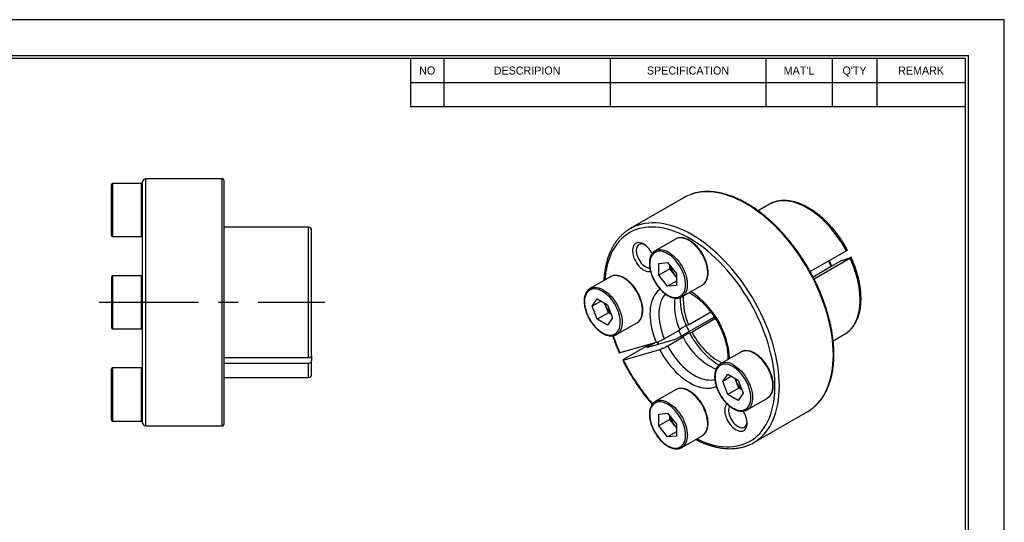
# Model space of a CAD drawing. Header units: millimetres. Extents: x 0 to 263, y 0 to 186.
# Tile 3 of 3: x 106 to 263, y 106 to 186. Entities that reach past the tile are written whole.
import ezdxf
from ezdxf.enums import TextEntityAlignment as Align

# ---------------------------------------------------------------- set-up
doc = ezdxf.new("R2010")
doc.units = ezdxf.units.MM
doc.linetypes.add('CENTER', pattern=[50.8, 31.75, -6.35, 6.35, -6.35])
for name, color, linetype in [('center', 1, 'CENTER'), ('L1', 7, 'CONTINUOUS'), ('OUTLINE', 7, 'CONTINUOUS')]:
    doc.layers.add(name, color=color, linetype=linetype)

# ---------------------------------------------------------------- blocks, each defined once
blk = doc.blocks.new('표제란')
at = {"layer": 'L1', "color": 0}
for p, q in [((297, 210), (0, 210)), ((297, 0), (297, 210))]:
    blk.add_line(p, q, dxfattribs=at)
at = {"layer": 'L1'}
for p, q in [((190, 203), (190, 194.34)), ((196, 203), (196, 194.34)), ((226, 203), (226, 194.34)), ((254, 203), (254, 194.34)), ((266, 203), (266, 194.34)), ((274, 203), (274, 194.34)), ((190, 198.67), (290, 198.67)), ((190, 194.34), (290, 194.34))]:
    blk.add_line(p, q, dxfattribs=at)
at = {"layer": 'L1', "const_width": 0.25}
blk.add_lwpolyline([(290.5, 6.5), (290.5, 203.5), (10, 203.5), (10, 6.5)], close=True, dxfattribs=at)
at = {"layer": 'L1'}
blk.add_lwpolyline([(290, 7), (290, 203), (10.5, 203), (10.5, 7)], close=True, dxfattribs=at)
for s, p in [('NO', (193, 200.83)), ('DESCRIPION', (211, 200.83)), ('SPECIFICATION', (240, 200.83)), ("MAT'L", (260, 200.83)), ("Q'TY", (270, 200.83)), ('REMARK', (282, 200.83))]:
    blk.add_text(s, height=1.444, dxfattribs=at).set_placement(p, align=Align.MIDDLE_CENTER)
for tag, p in [('필렛', (179.25, 10.9)), ('모따기', (179.25, 8.3))]:
    blk.add_attdef(tag, text='', height=1.15, dxfattribs=at).set_placement(p, align=Align.MIDDLE_LEFT)
at = {"layer": 'OUTLINE', "ltscale": 0.5}
for tag, p, height in [('TITLE', (237.17, 24.41), 2.5), ('도번', (251.18, 15.64), 2.5), ('SCALE', (253.78, 9.55), 1.2), ('DATE', (277.02, 9.51), 1.2)]:
    blk.add_attdef(tag, p, '', height=height, dxfattribs=at)

msp = doc.modelspace()

# ---------------------------------------------------------------- linework, layer by layer
at = {"layer": 'center', "ltscale": 0.5}
msp.add_line((118.734, 141.0499), (154.8073, 141.0499), dxfattribs=at)
at = {"layer": 'OUTLINE'}
for p, q in [((138.3854, 160.7999), (126.1854, 160.7999)), ((126.1854, 121.2999), (126.1854, 160.7999)), ((138.3854, 121.2999), (138.3854, 160.7999)), ((120.6854, 151.7499), (120.6854, 159.8499)), ((125.4854, 160.0499), (120.8854, 160.0499)), ((120.8854, 160.0499), (120.8854, 151.5499)), ((125.4854, 151.5499), (125.4854, 160.0499)), ((125.6854, 121.7999), (125.6854, 160.2999)), ((138.6854, 121.5999), (138.6854, 160.4999)), ((212.2302, 157.8033), (203.6035, 152.8232)), ((225.863, 156.7246), (224.0407, 155.6726)), ((152.1854, 153.0499), (138.6854, 153.0499)), ((152.1854, 132.1621), (152.1854, 153.0499)), ((120.8854, 151.5499), (125.4854, 151.5499)), ((152.6854, 132.5507), (152.6854, 152.5499)), ((210.8579, 151.1577), (207.6052, 149.28)), ((207.6052, 149.28), (207.6341, 149.2962)), ((238.1472, 149.2875), (232.3752, 145.9554)), ((232.9811, 144.812), (238.727, 148.1291)), ((237.4804, 147.7548), (238.8058, 148.2338)), ((208.1744, 147.2769), (209.5887, 147.4033)), ((208.1744, 145.3912), (208.1744, 147.2769)), ((209.9422, 146.4117), (208.1744, 145.3912)), ((209.5887, 147.4033), (211.0029, 145.6441)), ((209.9422, 146.4117), (209.9422, 146.9635)), ((210.6493, 145.532), (209.9422, 146.4117)), ((235.7112, 146.753), (232.8511, 145.0688)), ((237.0897, 147.5648), (235.7112, 146.753)), ((120.6854, 145.0999), (120.6854, 136.9999)), ((125.4854, 145.2999), (120.8854, 145.2999)), ((120.8854, 145.2999), (120.8854, 136.7999)), ((125.4854, 136.7999), (125.4854, 145.2999)), ((200.4281, 145.1347), (197.1754, 143.257)), ((209.5887, 143.6319), (208.1744, 145.3912)), ((211.0029, 145.0922), (210.6493, 145.532)), ((211.0029, 145.6441), (211.0029, 143.7583)), ((197.1037, 143.2127), (197.1754, 143.257)), ((211.0029, 144.4483), (209.5887, 143.6319)), ((211.0029, 143.7583), (209.5887, 143.6319)), ((211.8549, 141.9185), (215.1076, 143.7963)), ((215.1076, 143.7963), (215.1275, 143.808)), ((197.5258, 140.4373), (198.3423, 141.5991)), ((198.9403, 141.2539), (197.5258, 140.4373)), ((198.3423, 138.3329), (197.5258, 140.4373)), ((198.3423, 141.5991), (199.9753, 140.6564)), ((199.7019, 140.4056), (199.4976, 140.9322)), ((200.1101, 139.3534), (199.7019, 140.4056)), ((199.9753, 140.6564), (200.7918, 138.5519)), ((200.1101, 139.3534), (198.3423, 138.3329)), ((200.7918, 138.5519), (199.9753, 137.3902)), ((200.5879, 139.0776), (200.1101, 139.3534)), ((212.9294, 137.4606), (216.4774, 139.5089)), ((217.0798, 138.6505), (213.0229, 136.3676)), ((199.9753, 137.3902), (198.3423, 138.3329)), ((201.4251, 135.8956), (204.6778, 137.7733)), ((204.6778, 137.7733), (204.6996, 137.7862)), ((211.4768, 136.7379), (212.5317, 137.3469)), ((212.9294, 137.4606), (212.5317, 137.3469)), ((217.2079, 138.4449), (213.4797, 136.2927)), ((120.8854, 136.7999), (125.4854, 136.7999)), ((209.0403, 135.2155), (211.5151, 136.6442)), ((212.0655, 135.4763), (209.5907, 134.0476)), ((210.866, 135.1333), (212.2802, 135.9497)), ((213.0821, 136.179), (211.6679, 135.3626)), ((211.6679, 135.3626), (212.0655, 135.4763)), ((213.0229, 136.3676), (212.2802, 135.9497)), ((213.0821, 136.179), (213.4797, 136.2927)), ((236.0401, 134.8877), (237.862, 135.9395)), ((207.7651, 134.6449), (201.953, 132.9828)), ((206.7692, 134.3601), (202.5736, 131.938)), ((206.252, 133.8139), (210.866, 135.1333)), ((207.6192, 134.6031), (206.252, 133.8139)), ((207.9294, 134.6987), (208.1068, 134.3443)), ((152.6854, 132.5507), (152.6854, 131.7307)), ((202.5033, 131.8149), (208.3155, 133.4769)), ((221.2878, 133.0927), (218.0351, 131.215)), ((152.1854, 132.1621), (138.6854, 132.1621)), ((138.6854, 131.3421), (152.1854, 131.3421)), ((152.1854, 129.0499), (152.1854, 131.3421)), ((152.6854, 129.5499), (152.6854, 131.7307)), ((120.6854, 126.2999), (120.6854, 130.3499)), ((125.4854, 130.5499), (120.8854, 130.5499)), ((120.8854, 130.5499), (120.8854, 126.2999)), ((125.4854, 126.2999), (125.4854, 130.5499)), ((138.6854, 129.0499), (152.1854, 129.0499)), ((218.3855, 128.3953), (219.202, 129.5571)), ((219.7999, 129.2119), (218.3855, 128.3953)), ((219.202, 129.5571), (220.835, 128.6143)), ((219.202, 126.2909), (218.3855, 128.3953)), ((220.5615, 128.3636), (220.3572, 128.8902)), ((220.9698, 127.3114), (220.5615, 128.3636)), ((220.835, 128.6143), (221.6515, 126.5099)), ((120.6854, 122.2499), (120.6854, 126.2999)), ((120.8854, 126.2999), (120.8854, 122.0499)), ((125.4854, 122.0499), (125.4854, 126.2999)), ((210.8579, 127.0697), (207.6052, 125.192)), ((220.9698, 127.3114), (219.202, 126.2909)), ((220.835, 125.3482), (219.202, 126.2909)), ((221.6515, 126.5099), (220.835, 125.3482)), ((221.4475, 127.0356), (220.9698, 127.3114)), ((222.2847, 123.8536), (225.5374, 125.7313)), ((225.5374, 125.7313), (225.5665, 125.7485)), ((208.1744, 123.1889), (209.5887, 123.3154)), ((208.1744, 121.3032), (208.1744, 123.1889)), ((209.5887, 123.3154), (211.0029, 121.5561)), ((209.9422, 122.3237), (209.9422, 122.8756)), ((222.3565, 123.8979), (222.2847, 123.8536)), ((223.3519, 118.6143), (231.9786, 123.5944)), ((120.8854, 122.0499), (125.4854, 122.0499)), ((126.1854, 121.2999), (138.3854, 121.2999)), ((209.9422, 122.3237), (208.1744, 121.3032)), ((209.5887, 119.5439), (208.1744, 121.3032)), ((210.6493, 121.4441), (209.9422, 122.3237)), ((211.0029, 121.0043), (210.6493, 121.4441)), ((211.0029, 121.5561), (211.0029, 119.6704)), ((211.0029, 120.3603), (209.5887, 119.5439)), ((211.0029, 119.6704), (209.5887, 119.5439)), ((211.8549, 117.8306), (215.1076, 119.7083)), ((211.8549, 117.8306), (211.8261, 117.8144))]:
    msp.add_line(p, q, dxfattribs=at)
at = {"layer": 'OUTLINE', "flags": 128}
for points in [[(232.9594, 124.2861), (233.1092, 124.4172), (233.5047, 124.8029), (233.8746, 125.2245), (234.2179, 125.6809), (234.534, 126.1711), (234.822, 126.694), (235.0815, 127.2485), (235.3117, 127.8333), (235.5121, 128.447), (235.6824, 129.0883), (235.8221, 129.7558), (235.9309, 130.4479), (236.0085, 131.1632), (236.0549, 131.8998), (236.0698, 132.6564), (236.0533, 133.431), (236.0053, 134.2219), (235.9261, 135.0275), (235.8157, 135.8459), (235.6744, 136.6751), (235.5026, 137.5135), (235.3006, 138.359), (235.0689, 139.2097), (234.808, 140.0639), (234.5185, 140.9194), (234.201, 141.7745), (233.8563, 142.6271), (233.4851, 143.4754), (233.0883, 144.3175), (232.6668, 145.1514), (232.2214, 145.9752), (231.7533, 146.7872), (231.2635, 147.5855), (230.753, 148.3683), (230.223, 149.1338), (229.6748, 149.8803), (229.1095, 150.6061), (228.5284, 151.3096), (227.9329, 151.9892), (227.3242, 152.6434), (226.7038, 153.2707), (226.0731, 153.8696), (225.4333, 154.4389), (224.7861, 154.9773), (224.1329, 155.4835), (223.4751, 155.9564), (222.8142, 156.395), (222.1517, 156.7982), (221.4891, 157.1651), (220.8279, 157.495), (220.1695, 157.787), (219.5155, 158.0405), (218.8674, 158.255), (218.2265, 158.43), (217.5944, 158.565), (216.9724, 158.6598), (216.362, 158.7141), (215.7645, 158.7279), (215.1813, 158.7011), (214.6137, 158.6337), (214.0629, 158.5259), (213.5303, 158.378), (213.3066, 158.3019)], [(238.1472, 149.2875), (237.7907, 149.9202), (237.4126, 150.5399), (237.0141, 151.1441), (236.5967, 151.7307), (236.162, 152.2975), (235.7116, 152.8424), (235.247, 153.3635), (234.7701, 153.8588), (234.2825, 154.3266), (233.786, 154.7651), (233.2825, 155.1727), (232.7737, 155.5478), (232.2617, 155.8893), (231.7482, 156.1957), (231.2351, 156.4659), (230.7242, 156.6991), (230.2176, 156.8943), (229.717, 157.0507), (229.2242, 157.1679), (228.7412, 157.2454), (228.2695, 157.2829), (227.811, 157.2803), (227.3674, 157.2376), (226.9402, 157.155), (226.5311, 157.0326), (226.1415, 156.8711), (225.863, 156.7246)], [(214.2377, 119.2061), (214.6046, 119.0349), (215.2496, 118.7621), (215.8897, 118.5276), (216.5236, 118.3319), (217.1496, 118.1755), (217.7665, 118.0587), (218.3728, 117.9818), (218.967, 117.945), (219.5479, 117.9483), (220.1142, 117.9918), (220.6644, 118.0754), (221.1974, 118.1988), (221.712, 118.3618), (222.2069, 118.564), (222.6811, 118.8049), (223.1334, 119.084), (223.5629, 119.4007), (223.9685, 119.7542), (224.3493, 120.1437), (224.7044, 120.5684), (225.0331, 121.0272), (225.3346, 121.5191), (225.6081, 122.0431), (225.8532, 122.5978), (226.0691, 123.182), (226.2554, 123.7945), (226.4118, 124.4337), (226.5377, 125.0982), (226.633, 125.7866), (226.6975, 126.4971), (226.7309, 127.2283), (226.7332, 127.9785), (226.7044, 128.7458), (226.6445, 129.5286), (226.5538, 130.3252), (226.4323, 131.1335), (226.2805, 131.9519), (226.0986, 132.7784), (225.887, 133.6112), (225.6462, 134.4483), (225.3769, 135.2879), (225.0795, 136.128), (224.7548, 136.9667), (224.4035, 137.8021), (224.0264, 138.6322), (223.6245, 139.4552), (223.1985, 140.2692), (222.7495, 141.0724), (222.2785, 141.8628), (221.7865, 142.6387), (221.2748, 143.3984), (220.7444, 144.14), (220.1967, 144.8619), (219.6327, 145.5624), (219.0539, 146.24), (218.4615, 146.8931), (217.857, 147.5202), (217.2416, 148.1198), (216.6168, 148.6906), (215.984, 149.2313), (215.3447, 149.7406), (214.7003, 150.2175), (214.0523, 150.6607), (213.4022, 151.0693), (212.7515, 151.4423), (212.1016, 151.779), (211.454, 152.0785), (210.8103, 152.3401), (210.1718, 152.5632), (209.5401, 152.7474), (208.9166, 152.8922), (208.3027, 152.9973), (207.6998, 153.0625), (207.1093, 153.0875), (206.5326, 153.0723), (205.9709, 153.0171), (205.4256, 152.9218), (204.8979, 152.7867), (204.389, 152.6122), (203.9, 152.3986), (203.4321, 152.1464), (202.9864, 151.8562), (202.5639, 151.5286), (202.1655, 151.1644), (201.7921, 150.7645), (201.4446, 150.3297), (201.1239, 149.861), (200.8305, 149.3596), (200.5653, 148.8265), (200.3288, 148.263), (200.1215, 147.6703), (199.9439, 147.0499), (199.7965, 146.4031), (199.6795, 145.7314), (199.5932, 145.0363), (199.558, 144.6324)], [(223.9009, 118.9685), (224.0622, 119.088), (224.4825, 119.4371), (224.878, 119.8229), (225.2479, 120.2444), (225.5912, 120.7008), (225.9073, 121.191), (226.1953, 121.7139), (226.4548, 122.2684), (226.685, 122.8532), (226.8854, 123.4669), (227.0557, 124.1083), (227.1954, 124.7757), (227.3042, 125.4679), (227.3818, 126.1831), (227.4282, 126.9198), (227.4431, 127.6763), (227.4266, 128.4509), (227.3786, 129.2419), (227.2994, 130.0474), (227.189, 130.8658), (227.0477, 131.695), (226.8759, 132.5334), (226.6739, 133.3789), (226.4422, 134.2297), (226.1813, 135.0838), (225.8918, 135.9393), (225.5743, 136.7944), (225.2296, 137.6471), (224.8584, 138.4954), (224.4616, 139.3374), (224.0401, 140.1713), (223.5947, 140.9952), (223.1266, 141.8071), (222.6368, 142.6054), (222.1263, 143.3882), (221.5963, 144.1537), (221.0481, 144.9002), (220.4828, 145.626), (219.9017, 146.3295), (219.3062, 147.0091), (218.6975, 147.6633), (218.0771, 148.2906), (217.4464, 148.8895), (216.8066, 149.4588), (216.1594, 149.9972), (215.5062, 150.5034), (214.8484, 150.9763), (214.1875, 151.4149), (213.525, 151.8181), (212.8624, 152.185), (212.2011, 152.5149), (211.5428, 152.8069), (210.8888, 153.0605), (210.2407, 153.2749), (209.5998, 153.4499), (208.9677, 153.5849), (208.3457, 153.6797), (207.7353, 153.7341), (207.1378, 153.7478), (206.5546, 153.721), (205.987, 153.6536), (205.4362, 153.5458), (204.9036, 153.3979), (204.3902, 153.2102), (204.1973, 153.1271)], [(215.1275, 143.808), (215.135, 143.8125), (215.3392, 143.9629), (215.5185, 144.1507), (215.6709, 144.3736), (215.7948, 144.6295), (215.8889, 144.9155), (215.9522, 145.2287), (215.984, 145.5658), (215.984, 145.9231), (215.9522, 146.2968), (215.8889, 146.6831), (215.7948, 147.0778), (215.6709, 147.4767), (215.5185, 147.8756), (215.3392, 148.2703), (215.135, 148.6566), (214.9079, 149.0304), (214.6604, 149.3877), (214.3951, 149.7248), (214.1149, 150.038), (213.8227, 150.3241), (213.5215, 150.58), (213.2147, 150.803), (212.9054, 150.9908), (212.5969, 151.1413), (212.2925, 151.253), (211.9954, 151.3246), (211.7088, 151.3555), (211.4357, 151.3452), (211.179, 151.294), (210.9414, 151.2022), (210.8579, 151.1577)], [(207.1173, 148.8234), (206.9904, 149.054), (206.8083, 149.337), (206.6072, 149.6012), (206.3909, 149.8421), (206.1631, 150.0552), (205.9279, 150.2368), (205.6895, 150.3836), (205.4522, 150.493), (205.2202, 150.5631), (204.9976, 150.5926), (204.7885, 150.581), (204.5965, 150.5285), (204.425, 150.436), (204.2772, 150.3051), (204.1556, 150.1383), (204.0625, 149.9385), (203.9995, 149.7093), (203.9677, 149.4546), (203.9677, 149.1792), (203.9995, 148.8879), (204.0625, 148.5859), (204.1556, 148.2786), (204.2772, 147.9714), (204.425, 147.67), (204.5965, 147.3795), (204.7885, 147.1053), (204.9976, 146.8522), (205.2202, 146.6247), (205.4522, 146.4269), (205.6895, 146.2624), (205.9279, 146.1339), (206.1631, 146.044), (206.3909, 145.9941), (206.6072, 145.9851), (206.8083, 146.0173), (206.8374, 146.0258)], [(205.9066, 150.2514), (205.78, 150.3039), (205.5703, 150.3617), (205.3707, 150.379), (205.1857, 150.3554), (205.0191, 150.2914), (204.8744, 150.1885), (204.7548, 150.0488), (204.6628, 149.8752), (204.6003, 149.6716), (204.5687, 149.4421), (204.5687, 149.1918), (204.6003, 148.9259), (204.6628, 148.6501), (204.7548, 148.3703), (204.8744, 148.0925), (205.0191, 147.8225), (205.1857, 147.5662), (205.3707, 147.329), (205.5703, 147.1159), (205.78, 146.9315), (205.9955, 146.7797), (206.2121, 146.6638), (206.4253, 146.5862), (206.6305, 146.5486), (206.7279, 146.545)], [(206.7249, 147.1708), (206.7406, 146.8161), (206.7875, 146.4471), (206.865, 146.068), (206.9725, 145.6828), (207.1085, 145.2958), (207.2718, 144.9113), (207.4605, 144.5334), (207.6724, 144.1663), (207.9054, 143.8139), (208.1568, 143.4803), (208.4238, 143.1689), (208.7037, 142.8833), (208.9932, 142.6266), (209.2893, 142.4015), (209.5887, 142.2106), (209.888, 142.0559), (210.1841, 141.9392), (210.4736, 141.8616), (210.7535, 141.8241), (211.0205, 141.8271), (211.2719, 141.8705), (211.5049, 141.9538), (211.7169, 142.0762), (211.9055, 142.2363), (212.0688, 142.4324), (212.2049, 142.6622), (212.3123, 142.9234), (212.3899, 143.2129), (212.4367, 143.5278), (212.4524, 143.8644), (212.4367, 144.2191), (212.3899, 144.5881), (212.3123, 144.9672), (212.2049, 145.3524), (212.0688, 145.7394), (211.9055, 146.1239), (211.7169, 146.5018), (211.5049, 146.869), (211.2719, 147.2213), (211.0205, 147.5549), (210.7535, 147.8663), (210.4736, 148.1519), (210.1841, 148.4086), (209.888, 148.6337), (209.5887, 148.8246), (209.2893, 148.9793), (208.9932, 149.0961), (208.7037, 149.1736), (208.4238, 149.2111), (208.1568, 149.2082), (207.9054, 149.1648), (207.6724, 149.0814), (207.4605, 148.959), (207.2718, 148.7989), (207.1085, 148.6028), (206.9725, 148.373), (206.865, 148.1118), (206.7875, 147.8223), (206.7406, 147.5074), (206.7249, 147.1708)], [(207.6341, 149.2962), (207.6887, 149.3245), (207.9263, 149.4162), (208.183, 149.4675), (208.4561, 149.4777), (208.7427, 149.4469), (209.0398, 149.3752), (209.3442, 149.2636), (209.6527, 149.1131), (209.962, 148.9253), (210.2689, 148.7023), (210.57, 148.4464), (210.8622, 148.1603), (211.1425, 147.8471), (211.4077, 147.51), (211.6552, 147.1527), (211.8823, 146.7789), (212.0865, 146.3926), (212.2658, 145.9979), (212.4182, 145.599), (212.5421, 145.2001), (212.6362, 144.8054), (212.6995, 144.4191), (212.7313, 144.0453), (212.7313, 143.688), (212.6995, 143.351), (212.6362, 143.0378), (212.5421, 142.7517), (212.4182, 142.4959), (212.2658, 142.2729), (212.0865, 142.0852), (211.8968, 141.9437)], [(237.862, 135.9395), (237.9896, 136.0163), (238.3335, 136.2582), (238.6537, 136.5371), (238.9491, 136.8518), (239.2184, 137.2013), (239.4609, 137.5842), (239.6754, 137.9991), (239.8614, 138.4446), (240.0181, 138.919), (240.1448, 139.4205), (240.2413, 139.9474), (240.307, 140.4976), (240.3418, 141.0693), (240.3456, 141.6602), (240.3182, 142.2682), (240.2599, 142.8911), (240.1708, 143.5267), (240.0513, 144.1725), (239.9018, 144.8262), (239.7228, 145.4854), (239.515, 146.1477), (239.2792, 146.8107), (239.0162, 147.472), (238.727, 148.1291)], [(204.6996, 137.7862), (204.7584, 137.8235), (204.9566, 137.9835), (205.1293, 138.1802), (205.2748, 138.4116), (205.3913, 138.6753), (205.4778, 138.9684), (205.5333, 139.2879), (205.5572, 139.6304), (205.5492, 139.9921), (205.5095, 140.3694), (205.4384, 140.7582), (205.3367, 141.1543), (205.2056, 141.5536), (205.0463, 141.9519), (204.8606, 142.3449), (204.6504, 142.7284), (204.418, 143.0985), (204.1658, 143.4511), (203.8966, 143.7825), (203.613, 144.0893), (203.3183, 144.3681), (203.0154, 144.616), (202.7076, 144.8304), (202.3982, 145.009), (202.0905, 145.15), (201.7876, 145.2517), (201.4929, 145.3132), (201.2093, 145.3338), (200.9401, 145.3133), (200.6879, 145.2518), (200.4555, 145.1501), (200.4281, 145.1347)], [(197.1754, 143.257), (197.2028, 143.2724), (197.4352, 143.3741), (197.6874, 143.4355), (197.9566, 143.4561), (198.2402, 143.4355), (198.5349, 143.374), (198.8378, 143.2722), (199.1455, 143.1313), (199.455, 142.9527), (199.7627, 142.7383), (200.0656, 142.4903), (200.3603, 142.2115), (200.6439, 141.9048), (200.9131, 141.5733), (201.1653, 141.2207), (201.3977, 140.8507), (201.6079, 140.4672), (201.7936, 140.0742), (201.9529, 139.6759), (202.084, 139.2766), (202.1857, 138.8804), (202.2568, 138.4917), (202.2965, 138.1144), (202.3045, 137.7526), (202.2806, 137.4102), (202.2251, 137.0907), (202.1386, 136.7976), (202.0221, 136.5339), (201.8767, 136.3025), (201.7039, 136.1057), (201.5057, 135.9458), (201.4143, 135.8894)], [(199.1588, 136.1876), (199.4582, 136.033), (199.7542, 135.9162), (200.0438, 135.8386), (200.3236, 135.8011), (200.5907, 135.8041), (200.8421, 135.8475), (201.0751, 135.9308), (201.287, 136.0532), (201.4757, 136.2133), (201.6389, 136.4094), (201.775, 136.6393), (201.8824, 136.9004), (201.96, 137.19), (202.0069, 137.5048), (202.0226, 137.8414), (202.0069, 138.1961), (201.96, 138.5651), (201.8824, 138.9442), (201.775, 139.3294), (201.6389, 139.7164), (201.4757, 140.101), (201.287, 140.4789), (201.0751, 140.846), (200.8421, 141.1983), (200.5907, 141.532), (200.3236, 141.8433), (200.0438, 142.1289), (199.7542, 142.3856), (199.4582, 142.6107), (199.1588, 142.8016), (198.8595, 142.9563), (198.5634, 143.0731), (198.2739, 143.1506), (197.994, 143.1882), (197.7269, 143.1852), (197.4755, 143.1418), (197.2426, 143.0584), (197.0306, 142.936), (196.842, 142.7759), (196.6787, 142.5799), (196.5426, 142.35), (196.4352, 142.0889), (196.3576, 141.7993), (196.3107, 141.4845), (196.295, 141.1479), (196.3107, 140.7931), (196.3576, 140.4242), (196.4352, 140.045), (196.5426, 139.6599), (196.6787, 139.2729), (196.842, 138.8883), (197.0306, 138.5104), (197.2426, 138.1433), (197.4755, 137.791), (197.7269, 137.4573), (197.994, 137.146), (198.2739, 136.8604), (198.5634, 136.6036), (198.8595, 136.3786), (199.1588, 136.1876)], [(208.3869, 143.1566), (208.2585, 143.0602), (207.9814, 142.8122), (207.7299, 142.5279), (207.5053, 142.2087), (207.3086, 141.8563), (207.1409, 141.4722), (207.0029, 141.0585), (206.8954, 140.6172), (206.8189, 140.1505), (206.7738, 139.6608), (206.7603, 139.1504), (206.7785, 138.6219), (206.8282, 138.078), (206.9093, 137.5213), (207.0213, 136.9546), (207.1636, 136.3808), (207.3357, 135.8026), (207.5365, 135.223), (207.7651, 134.6449)], [(209.2359, 142.3851), (209.0355, 142.1558), (208.8252, 141.8546), (208.6427, 141.5204), (208.4891, 141.1551), (208.3652, 140.7605), (208.2718, 140.3391), (208.2094, 139.893), (208.1782, 139.4249), (208.1785, 138.9372), (208.2104, 138.4328), (208.2735, 137.9144), (208.3675, 137.3849), (208.492, 136.8472), (208.6462, 136.3044), (208.8293, 135.7595), (209.0403, 135.2155)], [(211.8968, 141.9437), (211.8823, 141.9347), (211.8549, 141.9185)], [(211.3443, 136.5456), (211.6231, 135.9643), (211.7787, 135.6602)], [(207.9792, 134.7168), (208.0086, 134.6579), (208.1601, 134.3595)], [(209.5907, 134.0476), (209.8817, 133.5264), (210.1946, 133.0187), (210.5279, 132.5271), (210.8795, 132.0544), (211.2476, 131.6032), (211.6301, 131.1761), (212.0248, 130.7755), (212.4296, 130.4035), (212.8421, 130.0622), (213.2602, 129.7536), (213.6815, 129.4793), (214.1036, 129.2409), (214.5242, 129.0397), (214.9409, 128.8769), (215.3515, 128.7532), (215.7536, 128.6695), (216.145, 128.6262), (216.5235, 128.6236), (216.887, 128.6615), (217.1271, 128.7111)], [(208.3155, 133.4769), (208.6214, 132.9209), (208.9496, 132.3777), (209.2987, 131.8502), (209.6667, 131.3409), (210.052, 130.8523), (210.4526, 130.387), (210.8664, 129.9472), (211.2915, 129.5351), (211.7258, 129.1527), (212.1669, 128.802), (212.6129, 128.4847), (213.0613, 128.2024), (213.5101, 127.9565), (213.957, 127.7482), (214.3997, 127.5785), (214.8361, 127.4484), (215.264, 127.3584), (215.6812, 127.3089), (216.0857, 127.3004), (216.4754, 127.3326), (216.8485, 127.4056), (217.2031, 127.519), (217.3744, 127.5914)], [(225.5665, 125.7485), (225.7202, 125.8568), (225.9059, 126.0353), (226.0652, 126.2497), (226.1964, 126.4976), (226.298, 126.7764), (226.3691, 127.0831), (226.4088, 127.4145), (226.4168, 127.7671), (226.3929, 128.1371), (226.3375, 128.5206), (226.251, 128.9136), (226.1344, 129.3118), (225.989, 129.7112), (225.8163, 130.1073), (225.6181, 130.4961), (225.3965, 130.8734), (225.1539, 131.2352), (224.8928, 131.5776), (224.616, 131.8972), (224.3265, 132.1903), (224.0273, 132.454), (223.7216, 132.6855), (223.4126, 132.8823)], [(220.0185, 130.7596), (219.7191, 130.9143), (219.4231, 131.0311), (219.1335, 131.1086), (218.8537, 131.1461), (218.5866, 131.1432), (218.3352, 131.0998), (218.1022, 131.0164), (217.8903, 130.894), (217.7016, 130.7339), (217.5384, 130.5378), (217.4023, 130.308), (217.2949, 130.0468), (217.2173, 129.7573), (217.1704, 129.4425), (217.1547, 129.1058), (217.1704, 128.7511), (217.2173, 128.3822), (217.2949, 128.003), (217.4023, 127.6178), (217.5384, 127.2309), (217.7016, 126.8463), (217.8903, 126.4684), (218.1022, 126.1013), (218.3352, 125.7489), (218.5866, 125.4153), (218.8537, 125.104), (219.1335, 124.8184), (219.4231, 124.5616), (219.7191, 124.3366), (220.0185, 124.1456), (220.3178, 123.9909), (220.6139, 123.8742), (220.9034, 123.7966), (221.1833, 123.7591), (221.4504, 123.7621), (221.7018, 123.8055), (221.9347, 123.8888), (222.1467, 124.0112), (222.3353, 124.1713), (222.4986, 124.3674), (222.6347, 124.5972), (222.7421, 124.8584), (222.8197, 125.148), (222.8666, 125.4628), (222.8823, 125.7994), (222.8666, 126.1541), (222.8197, 126.5231), (222.7421, 126.9022), (222.6347, 127.2874), (222.4986, 127.6744), (222.3353, 128.0589), (222.1467, 128.4368), (221.9347, 128.804), (221.7018, 129.1563), (221.4504, 129.4899), (221.1833, 129.8013), (220.9034, 130.0869), (220.6139, 130.3436), (220.3178, 130.5687), (220.0185, 130.7596)], [(220.1599, 131.0046), (220.4689, 130.8078), (220.7746, 130.5763), (221.0738, 130.3126), (221.3633, 130.0194), (221.6401, 129.6999), (221.9012, 129.3574), (222.1438, 128.9956), (222.3654, 128.6183), (222.5636, 128.2296), (222.7363, 127.8334), (222.8817, 127.4341), (222.9983, 127.0358), (223.0848, 126.6429), (223.1402, 126.2593), (223.1641, 125.8893), (223.1561, 125.5367), (223.1164, 125.2053), (223.0453, 124.8986), (222.9437, 124.6199), (222.8125, 124.372), (222.6533, 124.1576), (222.4675, 123.979), (222.3565, 123.8979)], [(215.988, 121.6542), (215.972, 122.0202), (215.9244, 122.4007), (215.8456, 122.7917), (215.7365, 123.189), (215.5982, 123.5885), (215.4321, 123.9858), (215.2401, 124.3768), (215.0241, 124.7574), (214.7865, 125.1234), (214.5298, 125.4711), (214.2567, 125.7967), (213.9701, 126.0967), (213.673, 126.3681), (213.3686, 126.6079), (213.0601, 126.8135), (212.7508, 126.9829), (212.444, 127.1141), (212.1429, 127.2059), (211.8506, 127.2572), (211.5704, 127.2675), (211.3051, 127.2367), (211.0577, 127.1651), (210.8579, 127.0697)], [(212.4524, 119.7764), (212.4367, 120.1312), (212.3899, 120.5001), (212.3123, 120.8793), (212.2049, 121.2644), (212.0688, 121.6514), (211.9055, 122.036), (211.7169, 122.4139), (211.5049, 122.781), (211.2719, 123.1333), (211.0205, 123.467), (210.7535, 123.7783), (210.4736, 124.0639), (210.1841, 124.3207), (209.888, 124.5457), (209.5887, 124.7366), (209.2893, 124.8913), (208.9932, 125.0081), (208.7037, 125.0857), (208.4238, 125.1232), (208.1568, 125.1202), (207.9054, 125.0768), (207.6724, 124.9934), (207.4605, 124.871), (207.2718, 124.7109), (207.1085, 124.5149), (206.9725, 124.285), (206.865, 124.0239), (206.7875, 123.7343), (206.7406, 123.4195), (206.7249, 123.0829), (206.7406, 122.7281), (206.7875, 122.3592), (206.865, 121.98), (206.9725, 121.5949), (207.1085, 121.2079), (207.2718, 120.8233), (207.4605, 120.4454), (207.6724, 120.0783), (207.9054, 119.726), (208.1568, 119.3923), (208.4238, 119.081), (208.7037, 118.7954), (208.9932, 118.5387), (209.2893, 118.3136), (209.5887, 118.1227), (209.888, 117.968), (210.1841, 117.8512), (210.4736, 117.7736), (210.7535, 117.7361), (211.0205, 117.7391), (211.2719, 117.7825), (211.5049, 117.8659), (211.7169, 117.9883), (211.9055, 118.1484), (212.0688, 118.3444), (212.2049, 118.5743), (212.3123, 118.8354), (212.3899, 119.125), (212.4367, 119.4398), (212.4524, 119.7764)], [(207.5634, 125.1669), (207.5779, 125.1758), (207.6052, 125.192)], [(207.6052, 125.192), (207.805, 125.2874), (208.0524, 125.359), (208.3177, 125.3898), (208.5979, 125.3795), (208.8902, 125.3282), (209.1913, 125.2364), (209.4981, 125.1051), (209.8075, 124.9358), (210.1159, 124.7301), (210.4203, 124.4903), (210.7174, 124.219), (211.004, 123.9189), (211.2771, 123.5933), (211.5338, 123.2457), (211.7714, 122.8796), (211.9874, 122.4991), (212.1794, 122.1081), (212.3455, 121.7108), (212.4838, 121.3113), (212.5929, 120.914), (212.6717, 120.523), (212.7194, 120.1424), (212.7353, 119.7764)], [(219.0848, 124.8155), (219.0272, 124.7574), (218.9056, 124.5906), (218.8125, 124.3908), (218.7495, 124.1615), (218.7177, 123.9069), (218.7177, 123.6315), (218.7495, 123.3402), (218.8125, 123.0381), (218.9056, 122.7308), (219.0272, 122.4237), (219.175, 122.1222), (219.3465, 121.8318), (219.5385, 121.5575), (219.7476, 121.3044), (219.9702, 121.077), (220.2022, 120.8792), (220.4395, 120.7146), (220.6779, 120.5862), (220.9131, 120.4962), (221.1409, 120.4463), (221.3572, 120.4374), (221.5583, 120.4695), (221.7404, 120.5422), (221.9004, 120.6541), (222.0354, 120.8032), (222.143, 120.987), (222.2212, 121.202), (222.2687, 121.4444), (222.2846, 121.7101), (222.2846, 121.7101)], [(219.4786, 124.4599), (219.4128, 124.3275), (219.3503, 124.1238), (219.3187, 123.8944), (219.3187, 123.644), (219.3503, 123.3781), (219.4128, 123.1024), (219.5048, 122.8226), (219.6244, 122.5448), (219.7691, 122.2748), (219.9357, 122.0185), (220.1207, 121.7812), (220.3203, 121.5681), (220.53, 121.3838), (220.7455, 121.232), (220.9621, 121.1161), (221.1753, 121.0385), (221.3805, 121.0008), (221.5733, 121.004), (221.7496, 121.0479), (221.9056, 121.1315), (222.0381, 121.2532), (222.1442, 121.4103), (222.2217, 121.5994), (222.2688, 121.8165), (222.2777, 121.8956)]]:
    msp.add_lwpolyline(points, dxfattribs=at)
at = {"layer": 'OUTLINE'}
for centre, radius, start, end in [((126.1854, 160.2999), 0.5, 90, 180), ((138.3854, 160.4999), 0.3, 0, 90), ((120.8854, 159.8499), 0.2, 90, 180), ((125.4854, 159.8499), 0.2, 0, 90), ((215.552, 152.0439), 6.6486, 109.738796, 119.974701), ((152.1854, 152.5499), 0.5, 0, 90), ((206.902, 147.1095), 6.5974, 114.201983, 125.888955), ((120.8854, 151.7499), 0.2, 180, 270), ((125.4854, 151.7499), 0.2, 270, 0), ((213.2092, 147.6057), 3.2944, 192.308704, 219.009333), ((221.8012, 140.514), 15.2451, 24.157673, 27.839311), ((120.8854, 145.0999), 0.2, 90, 180), ((125.4854, 145.0999), 0.2, 0, 90), ((212.9167, 147.3387), 2.8992, 218.546854, 228.688809), ((220.172, 140.5655), 9.5036, 172.954911, 204.368736), ((222.9674, 141.9338), 11.3993, 180.681574, 203.727377), ((222.1088, 141.5105), 10.0331, 176.891655, 203.806559), ((205.6206, 131.1828), 13.8922, 3.588474, 56.414721), ((202.4003, 141.4661), 2.8994, 191.304313, 201.453506), ((202.7776, 141.5857), 3.2944, 200.990473, 227.688094), ((120.8854, 136.9999), 0.2, 180, 270), ((125.4854, 136.9999), 0.2, 270, 0), ((228.1987, 144.2338), 17.0934, 203.738497, 207.399194), ((230.3402, 145.7032), 31.107, 198.73774, 204.137106), ((221.7454, 140.1205), 10.7363, 205.631044, 245.585891), ((224.3728, 141.7635), 12.5963, 206.317327, 238.468358), ((223.4917, 141.2016), 11.1506, 206.119074, 242.069532), ((222.1697, 131.1645), 2.1203, 54.112412, 114.57713), ((231.6835, 146.2195), 32.5419, 206.272896, 221.128172), ((218.9153, 129.282), 2.1251, 54.150875, 114.150706), ((120.8854, 130.3499), 0.2, 90, 180), ((125.4854, 130.3499), 0.2, 0, 90), ((152.1854, 129.5499), 0.5, 270, 0), ((223.26, 129.4241), 2.8994, 191.304313, 201.453506), ((223.6372, 129.5437), 3.2944, 200.990473, 227.688094), ((213.2092, 123.5178), 3.2944, 192.308704, 219.009333), ((218.482, 121.5431), 3.8063, 2.514602, 33.766981), ((228.6526, 129.3509), 6.6483, 300.019273, 310.376389), ((120.8854, 122.2499), 0.2, 180, 270), ((125.4854, 122.2499), 0.2, 270, 0), ((126.1854, 121.7999), 0.5, 180, 270), ((138.3854, 121.5999), 0.3, 270, 0), ((212.9167, 123.2507), 2.8992, 218.546854, 228.688809), ((213.8785, 121.4365), 2.1207, 305.42113, 5.891051), ((210.6258, 119.5588), 2.1207, 305.42113, 5.891051), ((220.0533, 124.3282), 6.5977, 293.839117, 305.673435)]:
    msp.add_arc(centre, radius, start, end, dxfattribs=at)
for points, knots in [([(232.9866, 124.3101), (233.084, 124.3934), (233.3142, 124.5906), (233.651, 124.9393), (234.0003, 125.3494), (234.3249, 125.7917), (234.6252, 126.2638), (234.9001, 126.7652), (235.1493, 127.2949), (235.372, 127.8517), (235.5679, 128.4346), (235.7364, 129.0423), (235.8772, 129.6736), (235.9901, 130.3271), (236.0748, 131.0013), (236.1311, 131.695), (236.1591, 132.4067), (236.1586, 133.1349), (236.1297, 133.8781), (236.0726, 134.6349), (235.9873, 135.4036), (235.874, 136.1829), (235.7331, 136.971), (235.5649, 137.7664), (235.3696, 138.5677), (235.1478, 139.3731), (234.8998, 140.181), (234.6263, 140.99), (234.3276, 141.7983), (234.0046, 142.6043), (233.6577, 143.4065), (233.2878, 144.2033), (232.8955, 144.993), (232.4817, 145.7742), (232.0472, 146.5452), (231.5927, 147.3045), (231.1194, 148.0506), (230.628, 148.782), (230.1195, 149.4973), (229.595, 150.195), (229.0556, 150.8738), (228.5022, 151.5322), (227.9359, 152.169), (227.3579, 152.7829), (226.7693, 153.3726), (226.1713, 153.9369), (225.565, 154.4748), (224.9516, 154.9851), (224.3323, 155.4668), (223.7083, 155.9189), (223.0809, 156.3405), (222.4512, 156.7306), (221.8205, 157.0886), (221.1901, 157.4135), (220.5611, 157.7047), (219.9349, 157.9615), (219.3127, 158.1834), (218.6958, 158.3699), (218.0854, 158.5205), (217.4829, 158.6348), (216.8896, 158.7126), (216.3067, 158.7537), (215.7355, 158.758), (215.1773, 158.7255), (214.6331, 158.6568), (214.1052, 158.5499), (213.6737, 158.4358), (213.4253, 158.3437), (213.3411, 158.3125)], [0, 0, 0, 0, 0.01109497, 0.02623669, 0.04139954, 0.05658782, 0.07180375, 0.08704753, 0.10231772, 0.11761169, 0.13292607, 0.1482572, 0.16360147, 0.17895554, 0.19431646, 0.20968176, 0.22504944, 0.24041782, 0.25578548, 0.27115166, 0.28651583, 0.30187765, 0.31723697, 0.33259372, 0.34794796, 0.36329977, 0.37864933, 0.39399683, 0.40934248, 0.42468653, 0.44002922, 0.45537082, 0.47071159, 0.4860518, 0.50139172, 0.51673163, 0.53207174, 0.5474123, 0.56275357, 0.57809584, 0.59343938, 0.60878446, 0.62413134, 0.63948029, 0.65483156, 0.67018536, 0.68554191, 0.70090136, 0.71626382, 0.73162934, 0.74699784, 0.76236914, 0.77774289, 0.79311852, 0.80849518, 0.82387128, 0.8392451, 0.85461448, 0.86997678, 0.88532886, 0.90066717, 0.91598788, 0.93128714, 0.94656147, 0.96180819, 0.97702594, 0.99221514, 1, 1, 1, 1]), ([(238.3184, 149.4119), (238.2214, 149.5887), (238.0138, 149.9668), (237.6707, 150.5325), (237.2961, 151.1095), (236.9032, 151.6707), (236.494, 152.2146), (236.0695, 152.7393), (235.6311, 153.2432), (235.1803, 153.7245), (234.7183, 154.1817), (234.2467, 154.6133), (233.7668, 155.0177), (233.2801, 155.3937), (232.7881, 155.7398), (232.2923, 156.0549), (231.7942, 156.3378), (231.2954, 156.5874), (230.7975, 156.8025), (230.3021, 156.9824), (229.811, 157.1261), (229.326, 157.233), (228.849, 157.3026), (228.3818, 157.3344), (227.9264, 157.3284), (227.4845, 157.2849), (227.0582, 157.2039), (226.6483, 157.0873), (226.2587, 156.9316), (225.9868, 156.8027), (225.8515, 156.7159), (225.8328, 156.704)], [0, 0, 0, 0, 0.03138414, 0.06715042, 0.10291889, 0.13869208, 0.174473, 0.21026463, 0.24606991, 0.28189171, 0.31773276, 0.35359554, 0.38948211, 0.42539389, 0.46133134, 0.49729349, 0.53327736, 0.56927717, 0.6052817, 0.64127254, 0.67722778, 0.71311923, 0.74891307, 0.78457218, 0.82006025, 0.85534781, 0.89041897, 0.92527718, 0.95994828, 0.99447959, 1, 1, 1, 1]), ([(203.0066, 152.4347), (202.877, 152.3377), (202.6069, 152.1354), (202.2236, 151.7873), (201.8512, 151.4008), (201.5026, 150.9819), (201.1779, 150.5324), (200.878, 150.0527), (200.6036, 149.5439), (200.3553, 149.0068), (200.1336, 148.4425), (199.9391, 147.8524), (199.7723, 147.2376), (199.6337, 146.5993), (199.5224, 145.9396), (199.4431, 145.2573), (199.4003, 144.7885), (199.392, 144.543), (199.3918, 144.5365)], [0, 0, 0, 0, 0.06087196, 0.12683683, 0.19291042, 0.25913442, 0.32553777, 0.39213557, 0.45892964, 0.52591055, 0.59306044, 0.66035612, 0.72777202, 0.79528254, 0.8628638, 0.93049467, 0.99815727, 1, 1, 1, 1]), ([(215.1271, 143.813), (215.1524, 143.8267), (215.2503, 143.8799), (215.3999, 144.0075), (215.5728, 144.1933), (215.7198, 144.4115), (215.8415, 144.6575), (215.9363, 144.9304), (216.0034, 145.2278), (216.0417, 145.5466), (216.0509, 145.8838), (216.0311, 146.2357), (215.9826, 146.5989), (215.906, 146.9699), (215.8023, 147.3454), (215.6725, 147.7218), (215.5179, 148.0958), (215.3401, 148.4641), (215.1405, 148.8232), (214.9211, 149.1699), (214.6839, 149.5011), (214.431, 149.8137), (214.1646, 150.1048), (213.8869, 150.3718), (213.6005, 150.612), (213.3077, 150.8233), (213.0109, 151.0033), (212.7128, 151.1503), (212.416, 151.2623), (212.1233, 151.3379), (211.8379, 151.3758), (211.5629, 151.3758), (211.3022, 151.3369), (211.0648, 151.2664), (210.9247, 151.1914), (210.8587, 151.156)], [0, 0, 0, 0, 0.0104023, 0.04029904, 0.07022683, 0.10035731, 0.13079435, 0.16155231, 0.1925751, 0.22377555, 0.25507058, 0.28639754, 0.31771225, 0.34900067, 0.38025912, 0.41148985, 0.44269829, 0.47389145, 0.5050771, 0.53626337, 0.56745662, 0.59866448, 0.62989541, 0.66115761, 0.69245846, 0.7238034, 0.75519376, 0.78662304, 0.8180669, 0.84946911, 0.88075121, 0.91181244, 0.94255776, 0.97294457, 1, 1, 1, 1]), ([(207.6387, 149.2945), (207.6201, 149.2856), (207.5269, 149.2411), (207.3784, 149.1264), (207.1971, 148.9517), (207.0415, 148.7437), (206.9107, 148.5075), (206.8064, 148.2436), (206.7295, 147.9545), (206.6821, 147.6478), (206.6672, 147.4093), (206.6664, 147.2769), (206.6663, 147.2525)], [0, 0, 0, 0, 0.028898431, 0.145365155, 0.261774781, 0.378759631, 0.496836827, 0.616181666, 0.736655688, 0.85794348, 0.973741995, 1, 1, 1, 1]), ([(237.8423, 135.9337), (237.9134, 135.9736), (238.1049, 136.0813), (238.3942, 136.2947), (238.7107, 136.569), (239.0033, 136.8767), (239.2724, 137.2152), (239.5169, 137.5841), (239.736, 137.9823), (239.9289, 138.4087), (240.0946, 138.862), (240.2326, 139.3406), (240.3422, 139.8428), (240.4232, 140.3667), (240.4751, 140.9103), (240.4979, 141.4718), (240.4917, 142.0491), (240.4565, 142.6402), (240.3927, 143.243), (240.3005, 143.8556), (240.1804, 144.476), (240.0329, 145.1022), (239.8585, 145.7321), (239.6578, 146.3637), (239.4321, 146.9952), (239.1798, 147.6238), (238.9993, 148.0433), (238.9005, 148.2516), (238.8997, 148.2534)], [0, 0, 0, 0, 0.02326527, 0.06272081, 0.10219618, 0.14177167, 0.18151373, 0.22146789, 0.26165548, 0.30207449, 0.34270406, 0.38351092, 0.42445628, 0.46550159, 0.50661236, 0.54776018, 0.58892314, 0.63008138, 0.67122558, 0.7123502, 0.75345249, 0.79453171, 0.83558855, 0.87662466, 0.91764235, 0.95864436, 0.99963369, 1, 1, 1, 1]), ([(238.3133, 149.4091), (238.3157, 149.4075), (238.3226, 149.4029), (238.2781, 149.3679), (238.2101, 149.3241), (238.1593, 149.2945), (238.1472, 149.2875)], [0, 0, 0, 0, 0.18546851, 0.53776235, 0.88953531, 1, 1, 1, 1]), ([(238.727, 148.1291), (238.8205, 148.183), (238.8821, 148.225), (238.911, 148.2636), (238.8775, 148.2597), (238.8058, 148.2338)], [0, 0, 0, 0, 0.5, 0.5, 1, 1, 1, 1]), ([(206.6663, 147.2525), (206.6671, 147.1917), (206.6695, 147.0162), (206.6956, 146.7153), (206.7537, 146.3492), (206.8398, 145.9762), (206.9527, 145.6), (207.0913, 145.224), (207.2541, 144.8516), (207.4398, 144.4862), (207.6464, 144.131), (207.8722, 143.7893), (208.1151, 143.4642), (208.373, 143.1588), (208.6436, 142.8758), (208.9246, 142.6178), (209.2135, 142.3874), (209.508, 142.1868), (209.8055, 142.018), (210.1035, 141.883), (210.3992, 141.7835), (210.6897, 141.7208), (210.9718, 141.6961), (211.2424, 141.7094), (211.4974, 141.7616), (211.7185, 141.8398), (211.8445, 141.9161), (211.8989, 141.9491)], [0, 0, 0, 0, 0.02188458, 0.06326608, 0.10462076, 0.14593782, 0.18721566, 0.22845904, 0.26967602, 0.31087631, 0.35207037, 0.39326884, 0.43447933, 0.47571302, 0.516981, 0.55829385, 0.59966066, 0.64108713, 0.68257212, 0.72410182, 0.76562812, 0.80706773, 0.84830457, 0.88920234, 0.92965205, 0.96963571, 1, 1, 1, 1]), ([(235.8355, 146.8262), (235.7801, 146.9506), (235.648, 147.2473), (235.4972, 147.5382), (235.4096, 147.7071)], [0, 0, 0, 0, 0.41911068, 1, 1, 1, 1]), ([(237.4804, 147.7548), (237.4353, 147.7385), (237.3658, 147.708), (237.2202, 147.6372), (237.145, 147.5974), (237.0897, 147.5648)], [0, 0, 0, 0, 0.5, 0.5, 1, 1, 1, 1]), ([(204.6997, 137.7909), (204.7198, 137.8016), (204.8129, 137.8512), (204.9585, 137.974), (205.133, 138.1578), (205.2815, 138.3742), (205.4049, 138.6184), (205.5014, 138.8898), (205.5702, 139.1857), (205.6103, 139.5033), (205.6214, 139.8394), (205.6033, 140.1905), (205.5566, 140.5531), (205.4818, 140.9237), (205.3797, 141.299), (205.2515, 141.6755), (205.0984, 142.0497), (204.9219, 142.4184), (204.7237, 142.7782), (204.5055, 143.1258), (204.2693, 143.4581), (204.0173, 143.7719), (203.7516, 144.0644), (203.4746, 144.333), (203.1887, 144.575), (202.8962, 144.788), (202.5996, 144.9701), (202.3015, 145.1191), (202.0045, 145.2334), (201.7115, 145.3113), (201.4255, 145.3517), (201.15, 145.3537), (200.8875, 145.3185), (200.644, 145.2426), (200.4801, 145.1729), (200.4047, 145.1194), (200.3972, 145.1141)], [0, 0, 0, 0, 0.00820367, 0.03797772, 0.06777467, 0.09776427, 0.12805537, 0.15866755, 0.18954828, 0.2206115, 0.25177351, 0.28297111, 0.31415783, 0.34531889, 0.37645012, 0.40755349, 0.43863428, 0.46969938, 0.50075651, 0.53181375, 0.56287759, 0.59395546, 0.62505578, 0.65618675, 0.68735579, 0.7185685, 0.74982653, 0.78112406, 0.81243876, 0.84371588, 0.87487905, 0.90582875, 0.93646871, 0.96675188, 0.99672129, 1, 1, 1, 1]), ([(197.0993, 143.2048), (197.0531, 143.1744), (196.9378, 143.0984), (196.7785, 142.9394), (196.6204, 142.7348), (196.4883, 142.4999), (196.3822, 142.2378), (196.3037, 141.9501), (196.2535, 141.6397), (196.2324, 141.3097), (196.2403, 140.9634), (196.2771, 140.6044), (196.3423, 140.2362), (196.435, 139.8621), (196.5542, 139.4857), (196.6988, 139.1102), (196.8673, 138.7392), (197.0582, 138.376), (197.2697, 138.0238), (197.4998, 137.6858), (197.7466, 137.3652), (198.0078, 137.065), (198.2811, 136.7878), (198.5642, 136.5363), (198.8496, 136.317), (199.0629, 136.1765), (199.1784, 136.1089), (199.2003, 136.0961)], [0, 0, 0, 0, 0.02700889, 0.06743059, 0.10803768, 0.14901623, 0.19043475, 0.23225077, 0.27435692, 0.31663425, 0.35898636, 0.40134091, 0.44366556, 0.48595047, 0.52819596, 0.57040796, 0.61259524, 0.65476797, 0.696937, 0.73911235, 0.78130279, 0.82351975, 0.86577451, 0.90807765, 0.95043787, 0.99061427, 1, 1, 1, 1]), ([(213.0031, 142.5814), (213.0338, 142.5665), (213.1873, 142.4924), (213.47, 142.3271), (213.8484, 142.0851), (214.2287, 141.81), (214.6081, 141.5061), (214.9847, 141.1738), (215.3561, 140.8148), (215.7203, 140.4306), (216.0752, 140.0232), (216.4188, 139.5945), (216.7491, 139.1467), (217.0645, 138.682), (217.363, 138.2029), (217.6432, 137.7118), (217.9036, 137.2114), (218.1427, 136.7042), (218.3595, 136.1929), (218.5529, 135.6804), (218.7219, 135.1694), (218.866, 134.6627), (218.9845, 134.1629), (219.0771, 133.6729), (219.1438, 133.1953), (219.184, 132.7332), (219.2003, 132.2914), (219.1903, 132.015), (219.1854, 131.8791)], [0, 0, 0, 0, 0.00982734, 0.04910417, 0.08841494, 0.12779039, 0.16724616, 0.20678769, 0.24641362, 0.28611815, 0.32589266, 0.36572679, 0.40560917, 0.44552783, 0.48547051, 0.52542477, 0.56537754, 0.60531262, 0.64521741, 0.68507934, 0.72488601, 0.76462531, 0.80428584, 0.84385742, 0.88333202, 0.922705, 0.96197704, 1, 1, 1, 1]), ([(199.2003, 136.0961), (199.2526, 136.0668), (199.404, 135.9821), (199.6553, 135.8677), (199.9511, 135.7656), (200.242, 135.7007), (200.5247, 135.6736), (200.7962, 135.6844), (201.052, 135.7347), (201.2585, 135.8038), (201.3709, 135.8697), (201.411, 135.8932)], [0, 0, 0, 0, 0.06612689, 0.19142067, 0.3167867, 0.44190932, 0.56644435, 0.68998089, 0.81217914, 0.93296291, 1, 1, 1, 1]), ([(200.7866, 135.6908), (200.8389, 135.5362), (200.9825, 135.112), (201.2455, 134.4188), (201.5497, 133.665), (201.7621, 133.1828), (201.8568, 132.9677)], [0, 0, 0, 0, 0.16962276, 0.46561212, 0.76155107, 1, 1, 1, 1]), ([(207.7651, 134.6449), (207.8391, 134.666), (207.9317, 134.6978), (208.1397, 134.7779), (208.254, 134.8256), (208.6108, 134.9852), (208.8532, 135.1075), (209.0403, 135.2155)], [0, 0, 0, 0, 0.25, 0.25, 0.5, 0.5, 1, 1, 1, 1]), ([(209.5907, 134.0476), (209.4971, 133.9935), (209.3904, 133.9363), (209.1618, 133.821), (209.041, 133.7635), (208.8057, 133.6583), (208.6897, 133.6098), (208.4827, 133.5301), (208.3895, 133.4981), (208.3155, 133.4769)], [0, 0, 0, 0, 0.25, 0.25, 0.5, 0.5, 0.75, 0.75, 1, 1, 1, 1]), ([(152.6854, 132.5507), (152.6854, 132.4494), (152.6324, 132.3487), (152.446, 132.2036), (152.3175, 132.1621), (152.1854, 132.1621)], [0, 0, 0, 0, 0.5, 0.5, 1, 1, 1, 1]), ([(201.858, 132.9757), (201.8573, 132.974), (201.8527, 132.9634), (201.8869, 132.966), (201.9342, 132.9781), (201.953, 132.9828)], [0, 0, 0, 0, 0.10086924, 0.64228108, 1, 1, 1, 1]), ([(223.5126, 132.8922), (223.4603, 132.9215), (223.3088, 133.0061), (223.0576, 133.1206), (222.7617, 133.2227), (222.4708, 133.2876), (222.1881, 133.3147), (221.9166, 133.3038), (221.6607, 133.2539), (221.4416, 133.1791), (221.3177, 133.1058), (221.2658, 133.0751)], [0, 0, 0, 0, 0.06484339, 0.18770527, 0.31063799, 0.43333204, 0.5554499, 0.67658864, 0.79641507, 0.91485448, 1, 1, 1, 1]), ([(225.5683, 125.7519), (225.63, 125.7921), (225.7611, 125.8776), (225.9345, 126.0486), (226.0924, 126.2535), (226.2246, 126.4884), (226.3306, 126.7505), (226.4091, 127.0381), (226.4593, 127.3486), (226.4805, 127.6786), (226.4725, 128.0249), (226.4357, 128.3839), (226.3706, 128.7521), (226.2779, 129.1262), (226.1586, 129.5026), (226.014, 129.878), (225.8455, 130.2491), (225.6546, 130.6123), (225.4432, 130.9645), (225.213, 131.3025), (224.9663, 131.623), (224.7051, 131.9233), (224.4317, 132.2005), (224.1486, 132.452), (223.8633, 132.6712), (223.6499, 132.8118), (223.5345, 132.8794), (223.5126, 132.8922)], [0, 0, 0, 0, 0.03567996, 0.07574142, 0.11598663, 0.1566, 0.1976494, 0.23909276, 0.28082368, 0.32272424, 0.36469892, 0.40667601, 0.44862348, 0.49053155, 0.53240057, 0.57423638, 0.6160477, 0.6578446, 0.69963782, 0.74143732, 0.78325177, 0.82509249, 0.86697069, 0.90889684, 0.95087956, 0.99069791, 1, 1, 1, 1]), ([(152.1854, 131.3421), (152.3176, 131.3421), (152.447, 131.3843), (152.6314, 131.5279), (152.6854, 131.6293), (152.6854, 131.7307)], [0, 0, 0, 0, 0.5, 0.5, 1, 1, 1, 1]), ([(202.5033, 131.8149), (202.4295, 131.7938), (202.3935, 131.7944), (202.4196, 131.8403), (202.4802, 131.8841), (202.5736, 131.938)], [0, 0, 0, 0, 0.5, 0.5, 1, 1, 1, 1]), ([(202.4015, 131.8119), (202.4709, 131.6733), (202.6717, 131.2718), (203.0206, 130.6139), (203.4545, 129.8427), (203.9086, 129.0834), (204.3817, 128.3372), (204.873, 127.6057), (205.3815, 126.8905), (205.9058, 126.1924), (206.4464, 125.5151), (206.8483, 125.0301), (207.0735, 124.7782), (207.1095, 124.7379)], [0, 0, 0, 0, 0.05427247, 0.15715653, 0.26004344, 0.36293015, 0.46581915, 0.56871313, 0.6716152, 0.77452847, 0.87745604, 0.98040097, 1, 1, 1, 1]), ([(218.0491, 131.2173), (218.0168, 131.2003), (217.9113, 131.1449), (217.7541, 131.0146), (217.5799, 130.8304), (217.4313, 130.6141), (217.308, 130.3698), (217.2114, 130.0985), (217.1427, 129.8026), (217.1025, 129.485), (217.0915, 129.1489), (217.1095, 128.7978), (217.1562, 128.4352), (217.2311, 128.0646), (217.3331, 127.6893), (217.4613, 127.3128), (217.6144, 126.9385), (217.7909, 126.5698), (217.9892, 126.21), (218.2073, 125.8624), (218.4435, 125.5302), (218.6955, 125.2164), (218.9612, 124.9238), (219.2382, 124.6553), (219.5242, 124.4133), (219.8167, 124.2002), (220.1132, 124.0182), (220.4113, 123.8691), (220.7083, 123.7549), (221.0013, 123.677), (221.2873, 123.6366), (221.5629, 123.6345), (221.8252, 123.6699), (222.0693, 123.745), (222.2487, 123.8245), (222.3386, 123.8896), (222.3609, 123.9058)], [0, 0, 0, 0, 0.01299658, 0.04243022, 0.07188649, 0.10153321, 0.13147798, 0.16174017, 0.19226783, 0.2229759, 0.25378162, 0.28462253, 0.31545269, 0.34625747, 0.37703277, 0.40778053, 0.43850596, 0.46921589, 0.49991794, 0.53062009, 0.56132877, 0.59205132, 0.62279606, 0.6535711, 0.68438378, 0.71523962, 0.74614027, 0.77707997, 0.80803664, 0.83895616, 0.86976304, 0.90035888, 0.93064852, 0.96058546, 0.99021222, 1, 1, 1, 1]), ([(216.0466, 121.7358), (216.0457, 121.7965), (216.0434, 121.9721), (216.0172, 122.273), (215.9592, 122.6391), (215.873, 123.0121), (215.7601, 123.3883), (215.6215, 123.7643), (215.4587, 124.1367), (215.2731, 124.5021), (215.0664, 124.8573), (214.8406, 125.199), (214.5977, 125.524), (214.3398, 125.8295), (214.0692, 126.1125), (213.7883, 126.3705), (213.4993, 126.6009), (213.2049, 126.8015), (212.9073, 126.9703), (212.6094, 127.1053), (212.3137, 127.2048), (212.0231, 127.2675), (211.741, 127.2921), (211.4704, 127.279), (211.2156, 127.2265), (211.003, 127.1522), (210.8849, 127.081), (210.8384, 127.053)], [0, 0, 0, 0, 0.02198299, 0.06355057, 0.10509121, 0.14659407, 0.18805752, 0.22948637, 0.2708887, 0.31227425, 0.35365356, 0.39503728, 0.43643309, 0.47785219, 0.51930574, 0.56080437, 0.6023572, 0.64396996, 0.68564149, 0.72735794, 0.76907097, 0.81069693, 0.8521192, 0.89320088, 0.93383248, 0.97399594, 1, 1, 1, 1]), ([(207.5613, 125.1614), (207.5443, 125.1521), (207.4548, 125.103), (207.3132, 124.9805), (207.14, 124.795), (206.9931, 124.5768), (206.8714, 124.3308), (206.7765, 124.0578), (206.7095, 123.7605), (206.6712, 123.4416), (206.6619, 123.1045), (206.6817, 122.7526), (206.7303, 122.3894), (206.8068, 122.0184), (206.9105, 121.6429), (207.0403, 121.2665), (207.1949, 120.8925), (207.3728, 120.5242), (207.5723, 120.1651), (207.7917, 119.8183), (208.0289, 119.4872), (208.2818, 119.1746), (208.5483, 118.8834), (208.8259, 118.6165), (209.1124, 118.3762), (209.4052, 118.165), (209.7019, 117.985), (210, 117.838), (210.2969, 117.726), (210.5895, 117.6504), (210.8749, 117.6125), (211.15, 117.6124), (211.4105, 117.6516), (211.6365, 117.7177), (211.7661, 117.7866), (211.8215, 117.8161)], [0, 0, 0, 0, 0.00706842, 0.03719983, 0.06736254, 0.09772951, 0.12840547, 0.15940486, 0.19067115, 0.22211651, 0.25365718, 0.28523005, 0.31679056, 0.34832457, 0.37982837, 0.41130424, 0.44275765, 0.47419566, 0.50562609, 0.53705715, 0.56849525, 0.59994808, 0.63142415, 0.66293173, 0.69447828, 0.72606925, 0.757706, 0.78938199, 0.82107266, 0.85272136, 0.884249, 0.91555405, 0.94654069, 0.97716602, 1, 1, 1, 1]), ([(215.1069, 119.71), (215.1144, 119.7137), (215.1963, 119.7535), (215.3342, 119.8623), (215.5159, 120.0364), (215.6714, 120.2446), (215.8022, 120.4808), (215.9065, 120.7447), (215.9833, 121.0338), (216.0307, 121.3405), (216.0456, 121.5789), (216.0464, 121.7113), (216.0466, 121.7358)], [0, 0, 0, 0, 0.011973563, 0.13047013, 0.248908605, 0.367932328, 0.488067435, 0.609492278, 0.732065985, 0.855467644, 0.973284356, 1, 1, 1, 1]), ([(214.0747, 119.112), (214.1611, 119.0672), (214.4587, 118.9128), (214.9668, 118.6842), (215.5972, 118.4263), (216.2239, 118.2057), (216.8456, 118.0203), (217.461, 117.8713), (218.0687, 117.7588), (218.6674, 117.6832), (219.2557, 117.6447), (219.8322, 117.6434), (220.3957, 117.6791), (220.9447, 117.7519), (221.4784, 117.8607), (221.9942, 118.0079), (222.3972, 118.1481), (222.6213, 118.2516), (222.6859, 118.2815)], [0, 0, 0, 0, 0.02781908, 0.09587971, 0.16393437, 0.23197011, 0.29997057, 0.36791583, 0.43578258, 0.50354477, 0.57117492, 0.63864619, 0.7059351, 0.77302483, 0.83990842, 0.90659162, 0.97309435, 1, 1, 1, 1])]:
    msp.add_open_spline(points, degree=3, knots=knots, dxfattribs=at)

# ---------------------------------------------------------------- block references
at = {"layer": 'OUTLINE', "xscale": 0.8868372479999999, "yscale": 0.8868372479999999, "zscale": 0.8868372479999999}
msp.add_blockref('표제란', (0, 0), dxfattribs=at)

doc.saveas('drawing.dxf')
